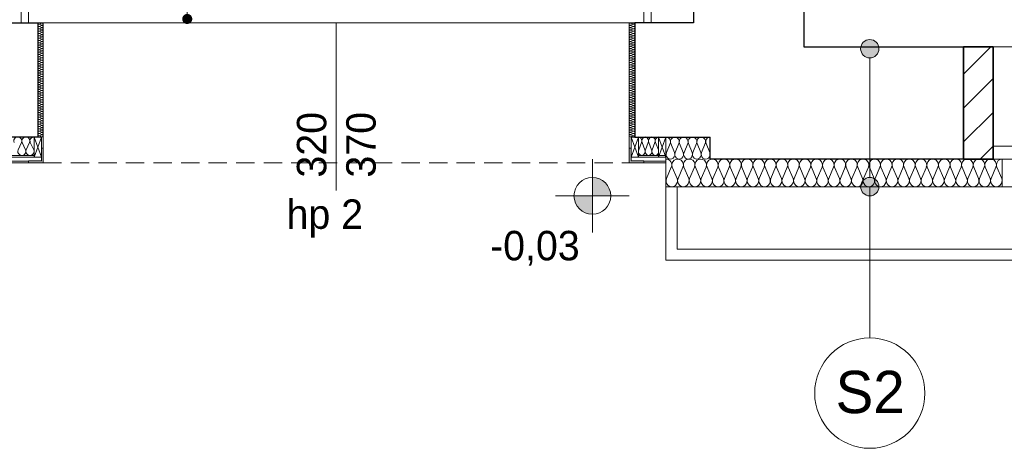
# Model space of a CAD drawing. Header units: inches. Extents: x -515158 to -470211, y -1887 to 84268.
# Tile 18 of 102: x -492616 to -487257, y -845 to 1486. Entities that reach past the tile are written whole.
import ezdxf

# ---------------------------------------------------------------- set-up
doc = ezdxf.new("R2010")
doc.units = ezdxf.units.IN
doc.header["$MEASUREMENT"] = 0
doc.linetypes.add('Krawędzie ukryte', pattern=[150, 100, -50])
doc.linetypes.add('Przerywana', pattern=[320, 160, -160])
for name, color, linetype, lineweight in [('#podkład', 252, 'Continuous', 9), ('Arch ocieplenie_Nr_Pióra__21', 252, 'Continuous', 9), ('Arch ocieplenie_Nr_Pióra__25', 252, 'Continuous', 15), ('Arch ocieplenie_Nr_Pióra__44', 252, 'Continuous', 9), ('Arch opisy_Nr_Pióra__1', 252, 'Continuous', 25), ('Arch opisy_Nr_Pióra__21', 252, 'Continuous', 9), ('Arch stropy_Nr_Pióra__21', 252, 'Continuous', 9), ('Arch teren_Nr_Pióra__5', 252, 'Continuous', 13), ('Arch wykończenie_Nr_Pióra__3', 252, 'Continuous', 18), ('Arch wykończenie_Nr_Pióra__9', 252, 'Continuous', 9), ('Arch zmurowania_Nr_Pióra__21', 252, 'Continuous', 9), ('Arch zmurowania_Nr_Pióra__27', 252, 'Continuous', 35), ('INWENT RZĘDNE_Nr_Pióra__21', 252, 'Continuous', 9), ('INWENT. DRZWI_Nr_Pióra__21', 252, 'Continuous', 9), ('INWENT. OKNA_Nr_Pióra__21', 252, 'Continuous', 9), ('INWENT. OKNA_Nr_Pióra__5', 252, 'Continuous', 13), ('INWENT.ŚCIANY_Nr_Pióra__1', 252, 'Continuous', 25), ('INWENT.ŚCIANY_Nr_Pióra__21', 252, 'Continuous', 9), ('Istniejące stropy_Nr_Pióra__5', 252, 'Continuous', 13)]:
    doc.layers.add(name, color=color, linetype=linetype, lineweight=lineweight)
doc.styles.add('GENERATED_STYLE_3', font='txt')
doc.styles.add('GENERATED_STYLE_7', font='txt')

# ---------------------------------------------------------------- blocks, each defined once
blk = doc.blocks.new('ARROWHEAD_11')
at = {"color": 0, "linetype": 'Continuous', "lineweight": 0}
blk.add_line((0, 0), (-1, 0), dxfattribs=at)
at = {"color": 0, "linetype": 'Continuous', "lineweight": 0, "const_width": 0.25, "flags": 128}
blk.add_lwpolyline([(-0.125, 0, 1), (0.125, 0, 1)], format="xyb", close=True, dxfattribs=at)
blk = doc.blocks.new('parter')
at = {"layer": 'Arch opisy_Nr_Pióra__21', "linetype": 'Continuous'}
for points in [[(-487938.9, 33457.6), (-487942.7, 33476.8), (-487953.5, 33493), (-487969.7, 33503.8), (-487988.9, 33507.6), (-488008, 33503.8), (-488024.2, 33493), (-488035.1, 33476.8), (-488038.9, 33457.6), (-488035.1, 33438.5), (-488024.2, 33422.3), (-488008, 33411.4), (-487988.9, 33407.6), (-487969.7, 33411.4), (-487953.5, 33422.3), (-487942.7, 33438.5)], [(-487938.9, 32707.6), (-487942.7, 32726.8), (-487953.5, 32743), (-487969.7, 32753.8), (-487988.9, 32757.6), (-488008, 32753.8), (-488024.2, 32743), (-488035.1, 32726.8), (-488038.9, 32707.6), (-488035.1, 32688.5), (-488024.2, 32672.3), (-488008, 32661.4), (-487988.9, 32657.6), (-487969.7, 32661.4), (-487953.5, 32672.3), (-487942.7, 32688.5)]]:
    blk.add_hatch(color=252, dxfattribs=at).paths.add_polyline_path(points, flags=0)
at = {"layer": 'Arch zmurowania_Nr_Pióra__21', "linetype": 'Continuous'}
h = blk.add_hatch(dxfattribs=at)
h.set_pattern_fill('Common_Brick', color=252, style=0, pattern_type=2)
h.set_pattern_definition([(45, (0, 0), (-91.923878, 91.923878), [])])
h.paths.add_polyline_path([(-487318.3, 33467.6), (-487478.3, 33467.6), (-487478.3, 32857.6), (-487318.3, 32857.6)], flags=0)
at = {"layer": 'INWENT RZĘDNE_Nr_Pióra__21', "linetype": 'Continuous'}
for points in [[(-489499.1, 32657.6), (-489399.1, 32657.6), (-489406.8, 32695.9), (-489428.4, 32728.3), (-489460.9, 32750), (-489499.1, 32757.6)], [(-489499.1, 32657.6), (-489599.1, 32657.6), (-489591.5, 32619.4), (-489569.9, 32586.9), (-489537.4, 32565.2), (-489499.1, 32557.6)]]:
    blk.add_hatch(color=252, dxfattribs=at).paths.add_polyline_path(points, flags=0)
at = {"layer": 'Arch ocieplenie_Nr_Pióra__21', "color": 252, "linetype": 'Continuous'}
for p, q in [((-492498.3, 32917.6), (-492498.3, 32847.6)), ((-492488.3, 32917.6), (-492498.3, 32917.6)), ((-492488.3, 32837.6), (-492488.3, 32917.6)), ((-489298.3, 32917.6), (-489288.3, 32917.6)), ((-489298.3, 32837.6), (-489298.3, 32917.6)), ((-489288.3, 32917.6), (-489288.3, 32847.6)), ((-492568.3, 32847.6), (-492568.3, 32837.6)), ((-492498.3, 32847.6), (-492568.3, 32847.6)), ((-492568.3, 32837.6), (-492488.3, 32837.6)), ((-489218.3, 32837.6), (-489298.3, 32837.6)), ((-489288.3, 32847.6), (-489218.3, 32847.6)), ((-489218.3, 32847.6), (-489218.3, 32837.6))]:
    blk.add_line(p, q, dxfattribs=at)
at = {"layer": 'Arch ocieplenie_Nr_Pióra__25', "color": 252, "linetype": 'Continuous', "lineweight": 0}
for points in [[(-492488.3, 32837.6), (-492498.3, 32917.6), (-492488.3, 32917.6)], [(-492498.3, 32837.6), (-492498.3, 32917.6), (-492488.3, 32837.6)], [(-489288.3, 32837.6), (-489298.3, 32917.6), (-489288.3, 32917.6)], [(-489298.3, 32837.6), (-489298.3, 32917.6), (-489288.3, 32837.6)], [(-492498.3, 32837.6), (-492568.3, 32847.6), (-492498.3, 32847.6)], [(-492568.3, 32837.6), (-492568.3, 32847.6), (-492498.3, 32837.6)], [(-489218.3, 32837.6), (-489288.3, 32847.6), (-489218.3, 32847.6)], [(-489288.3, 32837.6), (-489288.3, 32847.6), (-489218.3, 32837.6)]]:
    blk.add_solid(points, dxfattribs=at)
at = {"layer": 'Arch ocieplenie_Nr_Pióra__44', "color": 252, "linetype": 'Continuous'}
for p, q in [((-492509.4, 33591.8), (-492497.3, 33597.1)), ((-492497.3, 33585.5), (-492509.4, 33590.8)), ((-492509.4, 33579.2), (-492497.3, 33584.4)), ((-492497.3, 33572.9), (-492509.4, 33578.1)), ((-492509.4, 33566.5), (-492497.3, 33571.8)), ((-492497.3, 33560.2), (-492509.4, 33565.5)), ((-492509.4, 33553.9), (-492497.3, 33559.1)), ((-492497.3, 33547.6), (-492509.4, 33552.8)), ((-489277.3, 33591.8), (-489289.4, 33597.1)), ((-489289.4, 33585.5), (-489277.3, 33590.8)), ((-489277.3, 33579.2), (-489289.4, 33584.4)), ((-489289.4, 33572.9), (-489277.3, 33578.1)), ((-489277.3, 33566.5), (-489289.4, 33571.8)), ((-489289.4, 33560.2), (-489277.3, 33565.5)), ((-489277.3, 33553.9), (-489289.4, 33559.1)), ((-489289.4, 33547.6), (-489277.3, 33552.8)), ((-492509.4, 33541.2), (-492497.3, 33546.5)), ((-492497.3, 33534.9), (-492509.4, 33540.2)), ((-492509.4, 33528.6), (-492497.3, 33533.8)), ((-492497.3, 33522.2), (-492509.4, 33527.5)), ((-492509.4, 33515.9), (-492497.3, 33521.2)), ((-492497.3, 33509.6), (-492509.4, 33514.9)), ((-492509.4, 33503.3), (-492497.3, 33508.5)), ((-492497.3, 33496.9), (-492509.4, 33502.2)), ((-489277.3, 33541.2), (-489289.4, 33546.5)), ((-489289.4, 33534.9), (-489277.3, 33540.2)), ((-489277.3, 33528.6), (-489289.4, 33533.8)), ((-489289.4, 33522.2), (-489277.3, 33527.5)), ((-489277.3, 33515.9), (-489289.4, 33521.2)), ((-489289.4, 33509.6), (-489277.3, 33514.9)), ((-489277.3, 33503.3), (-489289.4, 33508.5)), ((-489289.4, 33496.9), (-489277.3, 33502.2)), ((-492509.4, 33490.6), (-492497.3, 33495.9)), ((-492497.3, 33484.3), (-492509.4, 33489.5)), ((-492509.4, 33478), (-492497.3, 33483.2)), ((-492497.3, 33471.6), (-492509.4, 33476.9)), ((-492509.4, 33465.3), (-492497.3, 33470.6)), ((-492497.3, 33459), (-492509.4, 33464.2)), ((-492509.4, 33452.7), (-492497.3, 33457.9)), ((-492497.3, 33446.3), (-492509.4, 33451.6)), ((-492509.4, 33440), (-492497.3, 33445.3)), ((-489277.3, 33490.6), (-489289.4, 33495.9)), ((-489289.4, 33484.3), (-489277.3, 33489.5)), ((-489277.3, 33478), (-489289.4, 33483.2)), ((-489289.4, 33471.6), (-489277.3, 33476.9)), ((-489277.3, 33465.3), (-489289.4, 33470.6)), ((-489289.4, 33459), (-489277.3, 33464.2)), ((-489277.3, 33452.7), (-489289.4, 33457.9)), ((-489289.4, 33446.3), (-489277.3, 33451.6)), ((-489277.3, 33440), (-489289.4, 33445.3)), ((-492497.3, 33433.7), (-492509.4, 33438.9)), ((-492509.4, 33427.3), (-492497.3, 33432.6)), ((-492497.3, 33421), (-492509.4, 33426.3)), ((-492509.4, 33414.7), (-492497.3, 33420)), ((-492497.3, 33408.4), (-492509.4, 33413.6)), ((-492509.4, 33402), (-492497.3, 33407.3)), ((-492497.3, 33395.7), (-492509.4, 33401)), ((-492509.4, 33389.4), (-492497.3, 33394.7)), ((-489289.4, 33433.7), (-489277.3, 33438.9)), ((-489277.3, 33427.3), (-489289.4, 33432.6)), ((-489289.4, 33421), (-489277.3, 33426.3)), ((-489277.3, 33414.7), (-489289.4, 33420)), ((-489289.4, 33408.4), (-489277.3, 33413.6)), ((-489277.3, 33402), (-489289.4, 33407.3)), ((-489289.4, 33395.7), (-489277.3, 33401)), ((-489277.3, 33389.4), (-489289.4, 33394.7)), ((-492497.3, 33383.1), (-492509.4, 33388.3)), ((-492509.4, 33376.7), (-492497.3, 33382)), ((-492497.3, 33370.4), (-492509.4, 33375.7)), ((-492509.4, 33364.1), (-492497.3, 33369.3)), ((-492497.3, 33357.8), (-492509.4, 33363)), ((-492509.4, 33351.4), (-492497.3, 33356.7)), ((-492497.3, 33345.1), (-492509.4, 33350.4)), ((-492509.4, 33338.8), (-492497.3, 33344)), ((-492497.3, 33332.4), (-492509.4, 33337.7)), ((-489289.4, 33383.1), (-489277.3, 33388.3)), ((-489277.3, 33376.7), (-489289.4, 33382)), ((-489289.4, 33370.4), (-489277.3, 33375.7)), ((-489277.3, 33364.1), (-489289.4, 33369.3)), ((-489289.4, 33357.8), (-489277.3, 33363)), ((-489277.3, 33351.4), (-489289.4, 33356.7)), ((-489289.4, 33345.1), (-489277.3, 33350.4)), ((-489277.3, 33338.8), (-489289.4, 33344)), ((-489289.4, 33332.4), (-489277.3, 33337.7)), ((-492509.4, 33326.1), (-492497.3, 33331.4)), ((-492497.3, 33319.8), (-492509.4, 33325.1)), ((-492509.4, 33313.5), (-492497.3, 33318.7)), ((-492497.3, 33307.1), (-492509.4, 33312.4)), ((-492509.4, 33300.8), (-492497.3, 33306.1)), ((-492497.3, 33294.5), (-492509.4, 33299.8)), ((-492509.4, 33288.2), (-492497.3, 33293.4)), ((-492497.3, 33281.8), (-492509.4, 33287.1)), ((-489277.3, 33326.1), (-489289.4, 33331.4)), ((-489289.4, 33319.8), (-489277.3, 33325.1)), ((-489277.3, 33313.5), (-489289.4, 33318.7)), ((-489289.4, 33307.1), (-489277.3, 33312.4)), ((-489277.3, 33300.8), (-489289.4, 33306.1)), ((-489289.4, 33294.5), (-489277.3, 33299.8)), ((-489277.3, 33288.2), (-489289.4, 33293.4)), ((-489289.4, 33281.8), (-489277.3, 33287.1)), ((-492509.4, 33275.5), (-492497.3, 33280.8)), ((-492497.3, 33269.2), (-492509.4, 33274.4)), ((-492509.4, 33262.9), (-492497.3, 33268.1)), ((-492497.3, 33256.5), (-492509.4, 33261.8)), ((-492509.4, 33250.2), (-492497.3, 33255.5)), ((-492497.3, 33243.9), (-492509.4, 33249.1)), ((-492509.4, 33237.6), (-492497.3, 33242.8)), ((-492497.3, 33231.2), (-492509.4, 33236.5)), ((-492509.4, 33224.9), (-492497.3, 33230.2)), ((-489277.3, 33275.5), (-489289.4, 33280.8)), ((-489289.4, 33269.2), (-489277.3, 33274.4)), ((-489277.3, 33262.9), (-489289.4, 33268.1)), ((-489289.4, 33256.5), (-489277.3, 33261.8)), ((-489277.3, 33250.2), (-489289.4, 33255.5)), ((-489289.4, 33243.9), (-489277.3, 33249.1)), ((-489277.3, 33237.6), (-489289.4, 33242.8)), ((-489289.4, 33231.2), (-489277.3, 33236.5)), ((-489277.3, 33224.9), (-489289.4, 33230.2)), ((-492497.3, 33218.6), (-492509.4, 33223.8)), ((-492509.4, 33212.2), (-492497.3, 33217.5)), ((-492497.3, 33205.9), (-492509.4, 33211.2)), ((-492509.4, 33199.6), (-492497.3, 33204.9)), ((-492497.3, 33193.3), (-492509.4, 33198.5)), ((-492509.4, 33186.9), (-492497.3, 33192.2)), ((-492497.3, 33180.6), (-492509.4, 33185.9)), ((-492509.4, 33174.3), (-492497.3, 33179.5)), ((-489289.4, 33218.6), (-489277.3, 33223.8)), ((-489277.3, 33212.2), (-489289.4, 33217.5)), ((-489289.4, 33205.9), (-489277.3, 33211.2)), ((-489277.3, 33199.6), (-489289.4, 33204.9)), ((-489289.4, 33193.3), (-489277.3, 33198.5)), ((-489277.3, 33186.9), (-489289.4, 33192.2)), ((-489289.4, 33180.6), (-489277.3, 33185.9)), ((-489277.3, 33174.3), (-489289.4, 33179.5)), ((-492497.3, 33168), (-492509.4, 33173.2)), ((-492509.4, 33161.6), (-492497.3, 33166.9)), ((-492497.3, 33155.3), (-492509.4, 33160.6)), ((-492509.4, 33149), (-492497.3, 33154.2)), ((-492497.3, 33142.7), (-492509.4, 33147.9)), ((-492509.4, 33136.3), (-492497.3, 33141.6)), ((-492497.3, 33130), (-492509.4, 33135.3)), ((-492509.4, 33123.7), (-492497.3, 33128.9)), ((-492497.3, 33117.3), (-492509.4, 33122.6)), ((-489289.4, 33168), (-489277.3, 33173.2)), ((-489277.3, 33161.6), (-489289.4, 33166.9)), ((-489289.4, 33155.3), (-489277.3, 33160.6)), ((-489277.3, 33149), (-489289.4, 33154.2)), ((-489289.4, 33142.7), (-489277.3, 33147.9)), ((-489277.3, 33136.3), (-489289.4, 33141.6)), ((-489289.4, 33130), (-489277.3, 33135.3)), ((-489277.3, 33123.7), (-489289.4, 33128.9)), ((-489289.4, 33117.3), (-489277.3, 33122.6)), ((-492509.4, 33111), (-492497.3, 33116.3)), ((-492497.3, 33104.7), (-492509.4, 33110)), ((-492509.4, 33098.4), (-492497.3, 33103.6)), ((-492497.3, 33092), (-492509.4, 33097.3)), ((-492509.4, 33085.7), (-492497.3, 33091)), ((-492497.3, 33079.4), (-492509.4, 33084.7)), ((-492509.4, 33073.1), (-492497.3, 33078.3)), ((-492497.3, 33066.7), (-492509.4, 33072)), ((-489277.3, 33111), (-489289.4, 33116.3)), ((-489289.4, 33104.7), (-489277.3, 33110)), ((-489277.3, 33098.4), (-489289.4, 33103.6)), ((-489289.4, 33092), (-489277.3, 33097.3)), ((-489277.3, 33085.7), (-489289.4, 33091)), ((-489289.4, 33079.4), (-489277.3, 33084.7)), ((-489277.3, 33073.1), (-489289.4, 33078.3)), ((-489289.4, 33066.7), (-489277.3, 33072)), ((-492509.4, 33060.4), (-492497.3, 33065.7)), ((-492497.3, 33054.1), (-492509.4, 33059.3)), ((-492509.4, 33047.8), (-492497.3, 33053)), ((-492497.3, 33041.4), (-492509.4, 33046.7)), ((-492509.4, 33035.1), (-492497.3, 33040.4)), ((-492497.3, 33028.8), (-492509.4, 33034)), ((-492509.4, 33022.4), (-492497.3, 33027.7)), ((-492497.3, 33016.1), (-492509.4, 33021.4)), ((-489277.3, 33060.4), (-489289.4, 33065.7)), ((-489289.4, 33054.1), (-489277.3, 33059.3)), ((-489277.3, 33047.8), (-489289.4, 33053)), ((-489289.4, 33041.4), (-489277.3, 33046.7)), ((-489277.3, 33035.1), (-489289.4, 33040.4)), ((-489289.4, 33028.8), (-489277.3, 33034)), ((-489277.3, 33022.4), (-489289.4, 33027.7)), ((-489289.4, 33016.1), (-489277.3, 33021.4)), ((-492509.4, 33009.8), (-492497.3, 33015.1)), ((-492497.3, 33003.5), (-492509.4, 33008.7)), ((-492509.4, 32997.1), (-492497.3, 33002.4)), ((-492497.3, 32990.8), (-492509.4, 32996.1)), ((-492509.4, 32984.5), (-492497.3, 32989.8)), ((-492497.3, 32978.2), (-492509.4, 32983.4)), ((-489277.3, 33009.8), (-489289.4, 33015.1)), ((-489289.4, 33003.5), (-489277.3, 33008.7)), ((-489277.3, 32997.1), (-489289.4, 33002.4)), ((-489289.4, 32990.8), (-489277.3, 32996.1)), ((-489277.3, 32984.5), (-489289.4, 32989.8)), ((-489289.4, 32978.2), (-489277.3, 32983.4)), ((-492624.8, 32907.4), (-492606.4, 32947.8)), ((-492602.7, 32947.8), (-492584.3, 32907.4)), ((-492580.6, 32907.4), (-492562.3, 32947.8)), ((-492558.6, 32947.8), (-492540.2, 32907.4)), ((-489231.5, 32947.8), (-489246.8, 32907.4)), ((-489213.2, 32907.4), (-489228.5, 32947.8)), ((-489194.9, 32947.8), (-489210.1, 32907.4)), ((-489176.5, 32907.4), (-489191.8, 32947.8)), ((-489158.2, 32947.8), (-489173.5, 32907.4)), ((-489139.9, 32907.4), (-489155.1, 32947.8)), ((-489076.3, 32941.9), (-489096.3, 32893.4)), ((-489052.3, 32893.4), (-489072.3, 32941.9)), ((-489028.3, 32941.9), (-489048.3, 32893.4)), ((-489004.3, 32893.4), (-489024.3, 32941.9)), ((-488980.3, 32941.9), (-489000.3, 32893.4)), ((-488956.3, 32893.4), (-488976.3, 32941.9)), ((-488932.3, 32941.9), (-488952.3, 32893.4)), ((-488908.3, 32893.4), (-488928.3, 32941.9)), ((-488884.3, 32941.9), (-488904.3, 32893.4)), ((-488860.3, 32893.4), (-488880.3, 32941.9)), ((-489095.7, 32752.3), (-489069.4, 32812.9)), ((-489064.1, 32812.9), (-489037.9, 32752.3)), ((-489032.6, 32752.3), (-489006.3, 32812.9)), ((-489001, 32812.9), (-488974.8, 32752.3)), ((-488969.5, 32752.3), (-488943.2, 32812.9)), ((-488937.9, 32812.9), (-488911.7, 32752.3)), ((-488906.4, 32752.3), (-488880.1, 32812.9)), ((-488874.8, 32812.9), (-488848.6, 32752.3)), ((-488843.3, 32752.3), (-488817, 32812.9)), ((-488811.7, 32812.9), (-488785.5, 32752.3)), ((-488780.2, 32752.3), (-488753.9, 32812.9)), ((-488748.6, 32812.9), (-488722.4, 32752.3)), ((-488717.1, 32752.3), (-488690.8, 32812.9)), ((-488685.5, 32812.9), (-488659.3, 32752.3)), ((-488654, 32752.3), (-488627.7, 32812.9)), ((-488622.4, 32812.9), (-488596.1, 32752.3)), ((-488590.8, 32752.3), (-488564.6, 32812.9)), ((-488559.3, 32812.9), (-488533, 32752.3)), ((-488527.7, 32752.3), (-488501.5, 32812.9)), ((-488496.2, 32812.9), (-488469.9, 32752.3)), ((-488464.6, 32752.3), (-488438.4, 32812.9)), ((-488433.1, 32812.9), (-488406.8, 32752.3)), ((-488401.5, 32752.3), (-488375.3, 32812.9)), ((-488370, 32812.9), (-488343.7, 32752.3)), ((-488338.4, 32752.3), (-488312.2, 32812.9)), ((-488306.9, 32812.9), (-488280.6, 32752.3)), ((-488275.3, 32752.3), (-488249.1, 32812.9)), ((-488243.8, 32812.9), (-488217.5, 32752.3)), ((-488212.2, 32752.3), (-488186, 32812.9)), ((-488180.7, 32812.9), (-488154.4, 32752.3)), ((-488149.1, 32752.3), (-488122.9, 32812.9)), ((-488117.6, 32812.9), (-488091.3, 32752.3)), ((-488086, 32752.3), (-488059.8, 32812.9)), ((-488054.5, 32812.9), (-488028.2, 32752.3)), ((-488022.9, 32752.3), (-487996.7, 32812.9)), ((-487991.4, 32812.9), (-487965.1, 32752.3)), ((-487959.8, 32752.3), (-487933.6, 32812.9)), ((-487928.3, 32812.9), (-487902, 32752.3)), ((-487896.7, 32752.3), (-487870.5, 32812.9)), ((-487865.2, 32812.9), (-487838.9, 32752.3)), ((-487833.6, 32752.3), (-487807.4, 32812.9)), ((-487802.1, 32812.9), (-487775.8, 32752.3)), ((-487770.5, 32752.3), (-487744.3, 32812.9)), ((-487739, 32812.9), (-487712.7, 32752.3)), ((-487707.4, 32752.3), (-487681.1, 32812.9)), ((-487675.8, 32812.9), (-487649.6, 32752.3)), ((-487644.3, 32752.3), (-487618, 32812.9)), ((-487612.7, 32812.9), (-487586.5, 32752.3)), ((-487581.2, 32752.3), (-487554.9, 32812.9)), ((-487549.6, 32812.9), (-487523.4, 32752.3)), ((-487518.1, 32752.3), (-487491.8, 32812.9)), ((-487486.5, 32812.9), (-487460.3, 32752.3)), ((-487455, 32752.3), (-487428.7, 32812.9)), ((-487423.4, 32812.9), (-487397.2, 32752.3)), ((-487391.9, 32752.3), (-487365.6, 32812.9)), ((-487360.3, 32812.9), (-487334.1, 32752.3)), ((-487328.8, 32752.3), (-487302.5, 32812.9)), ((-487297.2, 32812.9), (-487271, 32752.3))]:
    blk.add_line(p, q, dxfattribs=at)
for centre, major_axis, ratio, start_param, end_param in [((-492511.9, 33585), (-6.38, 0), 0.991566, 4.299595, 8.266774), ((-492511.9, 33572.3), (-6.38, 0), 0.991566, 4.299595, 8.266774), ((-492511.9, 33559.7), (-6.38, 0), 0.991566, 4.299595, 8.266774), ((-492511.9, 33547), (-6.38, 0), 0.991566, 4.299595, 8.266774), ((-492511.9, 33597.6), (-6.38, 0), 0.991566, 0, 1.983589), ((-492494.7, 33591.3), (-6.38, 0), 0.991566, 1.158003, 5.125183), ((-492494.7, 33578.7), (-6.38, 0), 0.991566, 1.158003, 5.125183), ((-492494.7, 33566), (-6.38, 0), 0.991566, 1.158003, 5.125183), ((-492494.7, 33553.3), (-6.38, 0), 0.991566, 1.158003, 5.125183), ((-489291.9, 33591.3), (-6.38, 0), 0.991566, 4.299595, 8.266775), ((-489291.9, 33578.7), (-6.38, 0), 0.991566, 4.299595, 8.266775), ((-489291.9, 33566), (-6.38, 0), 0.991566, 4.299595, 8.266775), ((-489291.9, 33553.3), (-6.38, 0), 0.991566, 4.299595, 8.266775), ((-489274.7, 33597.6), (-6.38, 0), 0.991566, 1.158004, 3.141593), ((-489274.7, 33585), (-6.38, 0), 0.991566, 1.158004, 5.125183), ((-489274.7, 33572.3), (-6.38, 0), 0.991566, 1.158004, 5.125183), ((-489274.7, 33559.7), (-6.38, 0), 0.991566, 1.158004, 5.125183), ((-489274.7, 33547), (-6.38, 0), 0.991566, 1.158004, 5.125183), ((-492511.9, 33534.4), (-6.38, 0), 0.991566, 4.299595, 8.266774), ((-492511.9, 33521.7), (-6.38, 0), 0.991566, 4.299595, 8.266774), ((-492511.9, 33509.1), (-6.38, 0), 0.991566, 4.299595, 8.266774), ((-492511.9, 33496.4), (-6.38, 0), 0.991566, 4.299595, 8.266774), ((-492494.7, 33540.7), (-6.38, 0), 0.991566, 1.158003, 5.125183), ((-492494.7, 33528), (-6.38, 0), 0.991566, 1.158003, 5.125183), ((-492494.7, 33515.4), (-6.38, 0), 0.991566, 1.158003, 5.125183), ((-492494.7, 33502.7), (-6.38, 0), 0.991566, 1.158003, 5.125183), ((-489291.9, 33540.7), (-6.38, 0), 0.991566, 4.299595, 8.266775), ((-489291.9, 33528), (-6.38, 0), 0.991566, 4.299595, 8.266775), ((-489291.9, 33515.4), (-6.38, 0), 0.991566, 4.299595, 8.266775), ((-489291.9, 33502.7), (-6.38, 0), 0.991566, 4.299595, 8.266775), ((-489274.7, 33534.4), (-6.38, 0), 0.991566, 1.158004, 5.125183), ((-489274.7, 33521.7), (-6.38, 0), 0.991566, 1.158004, 5.125183), ((-489274.7, 33509.1), (-6.38, 0), 0.991566, 1.158004, 5.125183), ((-489274.7, 33496.4), (-6.38, 0), 0.991566, 1.158004, 5.125183), ((-492511.9, 33483.8), (-6.38, 0), 0.991566, 4.299595, 8.266774), ((-492511.9, 33471.1), (-6.38, 0), 0.991566, 4.299595, 8.266774), ((-492511.9, 33458.4), (-6.38, 0), 0.991566, 4.299595, 8.266774), ((-492511.9, 33445.8), (-6.38, 0), 0.991566, 4.299595, 8.266774), ((-492494.7, 33490.1), (-6.38, 0), 0.991566, 1.158003, 5.125183), ((-492494.7, 33477.4), (-6.38, 0), 0.991566, 1.158003, 5.125183), ((-492494.7, 33464.8), (-6.38, 0), 0.991566, 1.158003, 5.125183), ((-492494.7, 33452.1), (-6.38, 0), 0.991566, 1.158003, 5.125183), ((-492494.7, 33439.5), (-6.38, 0), 0.991566, 1.158003, 5.125183), ((-489291.9, 33490.1), (-6.38, 0), 0.991566, 4.299595, 8.266775), ((-489291.9, 33477.4), (-6.38, 0), 0.991566, 4.299595, 8.266775), ((-489291.9, 33464.8), (-6.38, 0), 0.991566, 4.299595, 8.266775), ((-489291.9, 33452.1), (-6.38, 0), 0.991566, 4.299595, 8.266775), ((-489291.9, 33439.5), (-6.38, 0), 0.991566, 4.299595, 8.266775), ((-489274.7, 33483.8), (-6.38, 0), 0.991566, 1.158004, 5.125183), ((-489274.7, 33471.1), (-6.38, 0), 0.991566, 1.158004, 5.125183), ((-489274.7, 33458.4), (-6.38, 0), 0.991566, 1.158004, 5.125183), ((-489274.7, 33445.8), (-6.38, 0), 0.991566, 1.158004, 5.125183), ((-492511.9, 33433.1), (-6.38, 0), 0.991566, 4.299595, 8.266774), ((-492511.9, 33420.5), (-6.38, 0), 0.991566, 4.299595, 8.266774), ((-492511.9, 33407.8), (-6.38, 0), 0.991566, 4.299595, 8.266774), ((-492511.9, 33395.2), (-6.38, 0), 0.991566, 4.299595, 8.266774), ((-492494.7, 33426.8), (-6.38, 0), 0.991566, 1.158003, 5.125183), ((-492494.7, 33414.2), (-6.38, 0), 0.991566, 1.158003, 5.125183), ((-492494.7, 33401.5), (-6.38, 0), 0.991566, 1.158003, 5.125183), ((-492494.7, 33388.9), (-6.38, 0), 0.991566, 1.158003, 5.125183), ((-489291.9, 33426.8), (-6.38, 0), 0.991566, 4.299595, 8.266775), ((-489291.9, 33414.2), (-6.38, 0), 0.991566, 4.299595, 8.266775), ((-489291.9, 33401.5), (-6.38, 0), 0.991566, 4.299595, 8.266775), ((-489291.9, 33388.9), (-6.38, 0), 0.991566, 4.299595, 8.266775), ((-489274.7, 33433.1), (-6.38, 0), 0.991566, 1.158004, 5.125183), ((-489274.7, 33420.5), (-6.38, 0), 0.991566, 1.158004, 5.125183), ((-489274.7, 33407.8), (-6.38, 0), 0.991566, 1.158004, 5.125183), ((-489274.7, 33395.2), (-6.38, 0), 0.991566, 1.158004, 5.125183), ((-492511.9, 33382.5), (-6.38, 0), 0.991566, 4.299595, 8.266774), ((-492511.9, 33369.9), (-6.38, 0), 0.991566, 4.299595, 8.266774), ((-492511.9, 33357.2), (-6.38, 0), 0.991566, 4.299595, 8.266774), ((-492511.9, 33344.6), (-6.38, 0), 0.991566, 4.299595, 8.266774), ((-492511.9, 33331.9), (-6.38, 0), 0.991566, 4.299595, 8.266774), ((-492494.7, 33376.2), (-6.38, 0), 0.991566, 1.158003, 5.125183), ((-492494.7, 33363.5), (-6.38, 0), 0.991566, 1.158003, 5.125183), ((-492494.7, 33350.9), (-6.38, 0), 0.991566, 1.158003, 5.125183), ((-492494.7, 33338.2), (-6.38, 0), 0.991566, 1.158003, 5.125183), ((-489291.9, 33376.2), (-6.38, 0), 0.991566, 4.299595, 8.266775), ((-489291.9, 33363.5), (-6.38, 0), 0.991566, 4.299595, 8.266775), ((-489291.9, 33350.9), (-6.38, 0), 0.991566, 4.299595, 8.266775), ((-489291.9, 33338.2), (-6.38, 0), 0.991566, 4.299595, 8.266775), ((-489274.7, 33382.5), (-6.38, 0), 0.991566, 1.158004, 5.125183), ((-489274.7, 33369.9), (-6.38, 0), 0.991566, 1.158004, 5.125183), ((-489274.7, 33357.2), (-6.38, 0), 0.991566, 1.158004, 5.125183), ((-489274.7, 33344.6), (-6.38, 0), 0.991566, 1.158004, 5.125183), ((-489274.7, 33331.9), (-6.38, 0), 0.991566, 1.158004, 5.125183), ((-492511.9, 33319.3), (-6.38, 0), 0.991566, 4.299595, 8.266774), ((-492511.9, 33306.6), (-6.38, 0), 0.991566, 4.299595, 8.266774), ((-492511.9, 33294), (-6.38, 0), 0.991566, 4.299595, 8.266774), ((-492511.9, 33281.3), (-6.38, 0), 0.991566, 4.299595, 8.266774), ((-492494.7, 33325.6), (-6.38, 0), 0.991566, 1.158003, 5.125183), ((-492494.7, 33312.9), (-6.38, 0), 0.991566, 1.158003, 5.125183), ((-492494.7, 33300.3), (-6.38, 0), 0.991566, 1.158003, 5.125183), ((-492494.7, 33287.6), (-6.38, 0), 0.991566, 1.158003, 5.125183), ((-489291.9, 33325.6), (-6.38, 0), 0.991566, 4.299595, 8.266775), ((-489291.9, 33312.9), (-6.38, 0), 0.991566, 4.299595, 8.266775), ((-489291.9, 33300.3), (-6.38, 0), 0.991566, 4.299595, 8.266775), ((-489291.9, 33287.6), (-6.38, 0), 0.991566, 4.299595, 8.266775), ((-489274.7, 33319.3), (-6.38, 0), 0.991566, 1.158004, 5.125183), ((-489274.7, 33306.6), (-6.38, 0), 0.991566, 1.158004, 5.125183), ((-489274.7, 33294), (-6.38, 0), 0.991566, 1.158004, 5.125183), ((-489274.7, 33281.3), (-6.38, 0), 0.991566, 1.158004, 5.125183), ((-492511.9, 33268.7), (-6.38, 0), 0.991566, 4.299595, 8.266774), ((-492511.9, 33256), (-6.38, 0), 0.991566, 4.299595, 8.266774), ((-492511.9, 33243.3), (-6.38, 0), 0.991566, 4.299595, 8.266774), ((-492511.9, 33230.7), (-6.38, 0), 0.991566, 4.299595, 8.266774), ((-492494.7, 33275), (-6.38, 0), 0.991566, 1.158003, 5.125183), ((-492494.7, 33262.3), (-6.38, 0), 0.991566, 1.158003, 5.125183), ((-492494.7, 33249.7), (-6.38, 0), 0.991566, 1.158003, 5.125183), ((-492494.7, 33237), (-6.38, 0), 0.991566, 1.158003, 5.125183), ((-492494.7, 33224.4), (-6.38, 0), 0.991566, 1.158003, 5.125183), ((-489291.9, 33275), (-6.38, 0), 0.991566, 4.299595, 8.266775), ((-489291.9, 33262.3), (-6.38, 0), 0.991566, 4.299595, 8.266775), ((-489291.9, 33249.7), (-6.38, 0), 0.991566, 4.299595, 8.266775), ((-489291.9, 33237), (-6.38, 0), 0.991566, 4.299595, 8.266775), ((-489291.9, 33224.4), (-6.38, 0), 0.991566, 4.299595, 8.266775), ((-489274.7, 33268.7), (-6.38, 0), 0.991566, 1.158004, 5.125183), ((-489274.7, 33256), (-6.38, 0), 0.991566, 1.158004, 5.125183), ((-489274.7, 33243.3), (-6.38, 0), 0.991566, 1.158004, 5.125183), ((-489274.7, 33230.7), (-6.38, 0), 0.991566, 1.158004, 5.125183), ((-492511.9, 33218), (-6.38, 0), 0.991566, 4.299595, 8.266774), ((-492511.9, 33205.4), (-6.38, 0), 0.991566, 4.299595, 8.266774), ((-492511.9, 33192.7), (-6.38, 0), 0.991566, 4.299595, 8.266774), ((-492511.9, 33180.1), (-6.38, 0), 0.991566, 4.299595, 8.266774), ((-492494.7, 33211.7), (-6.38, 0), 0.991566, 1.158003, 5.125183), ((-492494.7, 33199.1), (-6.38, 0), 0.991566, 1.158003, 5.125183), ((-492494.7, 33186.4), (-6.38, 0), 0.991566, 1.158003, 5.125183), ((-492494.7, 33173.8), (-6.38, 0), 0.991566, 1.158003, 5.125183), ((-489291.9, 33211.7), (-6.38, 0), 0.991566, 4.299595, 8.266775), ((-489291.9, 33199.1), (-6.38, 0), 0.991566, 4.299595, 8.266775), ((-489291.9, 33186.4), (-6.38, 0), 0.991566, 4.299595, 8.266775), ((-489291.9, 33173.8), (-6.38, 0), 0.991566, 4.299595, 8.266775), ((-489274.7, 33218), (-6.38, 0), 0.991566, 1.158004, 5.125183), ((-489274.7, 33205.4), (-6.38, 0), 0.991566, 1.158004, 5.125183), ((-489274.7, 33192.7), (-6.38, 0), 0.991566, 1.158004, 5.125183), ((-489274.7, 33180.1), (-6.38, 0), 0.991566, 1.158004, 5.125183), ((-492511.9, 33167.4), (-6.38, 0), 0.991566, 4.299595, 8.266774), ((-492511.9, 33154.8), (-6.38, 0), 0.991566, 4.299595, 8.266774), ((-492511.9, 33142.1), (-6.38, 0), 0.991566, 4.299595, 8.266774), ((-492511.9, 33129.5), (-6.38, 0), 0.991566, 4.299595, 8.266774), ((-492511.9, 33116.8), (-6.38, 0), 0.991566, 4.299595, 8.266774), ((-492494.7, 33161.1), (-6.38, 0), 0.991566, 1.158003, 5.125183), ((-492494.7, 33148.4), (-6.38, 0), 0.991566, 1.158003, 5.125183), ((-492494.7, 33135.8), (-6.38, 0), 0.991566, 1.158003, 5.125183), ((-492494.7, 33123.1), (-6.38, 0), 0.991566, 1.158003, 5.125183), ((-489291.9, 33161.1), (-6.38, 0), 0.991566, 4.299595, 8.266775), ((-489291.9, 33148.4), (-6.38, 0), 0.991566, 4.299595, 8.266775), ((-489291.9, 33135.8), (-6.38, 0), 0.991566, 4.299595, 8.266775), ((-489291.9, 33123.1), (-6.38, 0), 0.991566, 4.299595, 8.266775), ((-489274.7, 33167.4), (-6.38, 0), 0.991566, 1.158004, 5.125183), ((-489274.7, 33154.8), (-6.38, 0), 0.991566, 1.158004, 5.125183), ((-489274.7, 33142.1), (-6.38, 0), 0.991566, 1.158004, 5.125183), ((-489274.7, 33129.5), (-6.38, 0), 0.991566, 1.158004, 5.125183), ((-489274.7, 33116.8), (-6.38, 0), 0.991566, 1.158004, 5.125183), ((-492511.9, 33104.2), (-6.38, 0), 0.991566, 4.299595, 8.266774), ((-492511.9, 33091.5), (-6.38, 0), 0.991566, 4.299595, 8.266774), ((-492511.9, 33078.9), (-6.38, 0), 0.991566, 4.299595, 8.266774), ((-492511.9, 33066.2), (-6.38, 0), 0.991566, 4.299595, 8.266774), ((-492494.7, 33110.5), (-6.38, 0), 0.991566, 1.158003, 5.125183), ((-492494.7, 33097.8), (-6.38, 0), 0.991566, 1.158003, 5.125183), ((-492494.7, 33085.2), (-6.38, 0), 0.991566, 1.158003, 5.125183), ((-492494.7, 33072.5), (-6.38, 0), 0.991566, 1.158003, 5.125183), ((-489291.9, 33110.5), (-6.38, 0), 0.991566, 4.299595, 8.266775), ((-489291.9, 33097.8), (-6.38, 0), 0.991566, 4.299595, 8.266775), ((-489291.9, 33085.2), (-6.38, 0), 0.991566, 4.299595, 8.266775), ((-489291.9, 33072.5), (-6.38, 0), 0.991566, 4.299595, 8.266775), ((-489274.7, 33104.2), (-6.38, 0), 0.991566, 1.158004, 5.125183), ((-489274.7, 33091.5), (-6.38, 0), 0.991566, 1.158004, 5.125183), ((-489274.7, 33078.9), (-6.38, 0), 0.991566, 1.158004, 5.125183), ((-489274.7, 33066.2), (-6.38, 0), 0.991566, 1.158004, 5.125183), ((-492511.9, 33053.5), (-6.38, 0), 0.991566, 4.299595, 8.266774), ((-492511.9, 33040.9), (-6.38, 0), 0.991566, 4.299595, 8.266774), ((-492511.9, 33028.2), (-6.38, 0), 0.991566, 4.299595, 8.266774), ((-492511.9, 33015.6), (-6.38, 0), 0.991566, 4.299595, 8.266774), ((-492494.7, 33059.9), (-6.38, 0), 0.991566, 1.158003, 5.125183), ((-492494.7, 33047.2), (-6.38, 0), 0.991566, 1.158003, 5.125183), ((-492494.7, 33034.6), (-6.38, 0), 0.991566, 1.158003, 5.125183), ((-492494.7, 33021.9), (-6.38, 0), 0.991566, 1.158003, 5.125183), ((-492494.7, 33009.3), (-6.38, 0), 0.991566, 1.158003, 5.125183), ((-489291.9, 33059.9), (-6.38, 0), 0.991566, 4.299595, 8.266775), ((-489291.9, 33047.2), (-6.38, 0), 0.991566, 4.299595, 8.266775), ((-489291.9, 33034.6), (-6.38, 0), 0.991566, 4.299595, 8.266775), ((-489291.9, 33021.9), (-6.38, 0), 0.991566, 4.299595, 8.266775), ((-489291.9, 33009.3), (-6.38, 0), 0.991566, 4.299595, 8.266775), ((-489274.7, 33053.5), (-6.38, 0), 0.991566, 1.158004, 5.125183), ((-489274.7, 33040.9), (-6.38, 0), 0.991566, 1.158004, 5.125183), ((-489274.7, 33028.2), (-6.38, 0), 0.991566, 1.158004, 5.125183), ((-489274.7, 33015.6), (-6.38, 0), 0.991566, 1.158004, 5.125183), ((-492626.7, 32956.4), (22.1, 0), 0.963071, 5.870392, 9.837571), ((-492582.5, 32956.4), (22.1, 0), 0.963071, 5.870392, 9.837571), ((-492538.3, 32956.4), (22.1, 0), 0.963071, 1.570796, 3.554385), ((-492511.9, 33002.9), (-6.38, 0), 0.991566, 4.299595, 8.266774), ((-492511.9, 32990.3), (-6.38, 0), 0.991566, 4.299595, 8.266774), ((-492511.9, 32977.6), (-6.38, 0), 0.991566, 4.299596, 6.283185), ((-492494.7, 32996.6), (-6.38, 0), 0.991566, 1.158003, 5.125183), ((-492494.7, 32984), (-6.38, 0), 0.991566, 1.158003, 5.125183), ((-489291.9, 32996.6), (-6.38, 0), 0.991566, 4.299595, 8.266775), ((-489291.9, 32984), (-6.38, 0), 0.991566, 4.299595, 8.266775), ((-489274.7, 33002.9), (-6.38, 0), 0.991566, 1.158004, 5.125183), ((-489274.7, 32990.3), (-6.38, 0), 0.991566, 1.158004, 5.125183), ((-489274.7, 32977.6), (-6.38, 0), 0.991566, 3.141593, 5.125182), ((-489248.3, 32956.4), (0, -21.3), 0.862022, 1.158004, 3.141593), ((-489211.7, 32956.4), (0, -21.3), 0.862022, 1.158004, 5.125183), ((-489175, 32956.4), (0, -21.3), 0.862022, 1.158004, 5.125183), ((-489138.3, 32956.4), (0, -21.3), 0.862022, 3.141593, 5.125182), ((-489098.3, 32952.1), (0, -25.5), 0.94039, 1.158004, 3.141593), ((-489050.3, 32952.1), (0, -25.5), 0.94039, 1.158004, 5.125183), ((-489002.3, 32952.1), (0, -25.5), 0.94039, 1.158004, 5.125183), ((-488954.3, 32952.1), (0, -25.5), 0.94039, 1.158004, 5.125183), ((-488906.3, 32952.1), (0, -25.5), 0.94039, 1.158004, 5.125183), ((-488858.3, 32952.1), (0, -25.5), 0.94039, 3.141593, 5.125182), ((-492604.6, 32898.9), (22.1, 0), 0.963071, 2.728799, 6.695979), ((-492560.4, 32898.9), (22.1, 0), 0.963071, 2.728799, 6.695979), ((-489230, 32898.9), (0, -21.3), 0.862022, 4.299595, 8.266775), ((-489193.3, 32898.9), (0, -21.3), 0.862022, 4.299595, 8.266775), ((-489156.7, 32898.9), (0, -21.3), 0.862022, 4.299595, 8.266775), ((-489074.3, 32883.2), (0, -25.5), 0.94039, 4.299595, 8.266775), ((-489098.3, 32825.7), (0, 31.9), 0.989029, 4.299596, 6.283185), ((-489035.2, 32825.7), (0, 31.9), 0.989029, 4.299595, 8.266774), ((-489026.3, 32883.2), (0, -25.5), 0.94039, 4.299595, 8.266775), ((-488972.1, 32825.7), (0, 31.9), 0.989029, 4.299595, 8.266774), ((-488978.3, 32883.2), (0, -25.5), 0.94039, 4.299595, 8.266775), ((-488930.3, 32883.2), (0, -25.5), 0.94039, 4.299595, 8.266775), ((-488909, 32825.7), (0, 31.9), 0.989029, 4.299595, 8.266774), ((-488882.3, 32883.2), (0, -25.5), 0.94039, 4.299595, 8.266775), ((-488845.9, 32825.7), (0, 31.9), 0.989029, 4.299595, 8.266774), ((-488782.8, 32825.7), (0, 31.9), 0.989029, 4.299595, 8.266774), ((-488719.7, 32825.7), (0, 31.9), 0.989029, 4.299595, 8.266774), ((-488656.6, 32825.7), (0, 31.9), 0.989029, 4.299595, 8.266774), ((-488593.5, 32825.7), (0, 31.9), 0.989029, 4.299595, 8.266774), ((-488530.4, 32825.7), (0, 31.9), 0.989029, 4.299595, 8.266774), ((-488467.3, 32825.7), (0, 31.9), 0.989029, 4.299595, 8.266774), ((-488404.2, 32825.7), (0, 31.9), 0.989029, 4.299595, 8.266774), ((-488341.1, 32825.7), (0, 31.9), 0.989029, 4.299595, 8.266774), ((-488278, 32825.7), (0, 31.9), 0.989029, 4.299595, 8.266774), ((-488214.9, 32825.7), (0, 31.9), 0.989029, 4.299595, 8.266774), ((-488151.8, 32825.7), (0, 31.9), 0.989029, 4.299595, 8.266774), ((-488088.7, 32825.7), (0, 31.9), 0.989029, 4.299595, 8.266774), ((-488025.6, 32825.7), (0, 31.9), 0.989029, 4.299595, 8.266774), ((-487962.5, 32825.7), (0, 31.9), 0.989029, 4.299595, 8.266774), ((-487899.4, 32825.7), (0, 31.9), 0.989029, 4.299595, 8.266774), ((-487836.3, 32825.7), (0, 31.9), 0.989029, 4.299595, 8.266774), ((-487773.2, 32825.7), (0, 31.9), 0.989029, 4.299595, 8.266774), ((-487710.1, 32825.7), (0, 31.9), 0.989029, 4.299595, 8.266774), ((-487646.9, 32825.7), (0, 31.9), 0.989029, 4.299595, 8.266774), ((-487583.8, 32825.7), (0, 31.9), 0.989029, 4.299595, 8.266774), ((-487520.7, 32825.7), (0, 31.9), 0.989029, 4.299595, 8.266774), ((-487457.6, 32825.7), (0, 31.9), 0.989029, 4.299595, 8.266774), ((-487394.5, 32825.7), (0, 31.9), 0.989029, 4.299595, 8.266774), ((-487331.4, 32825.7), (0, 31.9), 0.989029, 4.299595, 8.266774), ((-487268.3, 32825.7), (0, 31.9), 0.989029, 0, 1.983589), ((-489066.8, 32739.5), (0, 31.9), 0.989029, 1.158003, 5.125183), ((-489003.7, 32739.5), (0, 31.9), 0.989029, 1.158003, 5.125183), ((-488940.6, 32739.5), (0, 31.9), 0.989029, 1.158003, 5.125183), ((-488877.5, 32739.5), (0, 31.9), 0.989029, 1.158003, 5.125183), ((-488814.4, 32739.5), (0, 31.9), 0.989029, 1.158003, 5.125183), ((-488751.3, 32739.5), (0, 31.9), 0.989029, 1.158003, 5.125183), ((-488688.2, 32739.5), (0, 31.9), 0.989029, 1.158003, 5.125183), ((-488625, 32739.5), (0, 31.9), 0.989029, 1.158003, 5.125183), ((-488561.9, 32739.5), (0, 31.9), 0.989029, 1.158003, 5.125183), ((-488498.8, 32739.5), (0, 31.9), 0.989029, 1.158003, 5.125183), ((-488435.7, 32739.5), (0, 31.9), 0.989029, 1.158003, 5.125183), ((-488372.6, 32739.5), (0, 31.9), 0.989029, 1.158003, 5.125183), ((-488309.5, 32739.5), (0, 31.9), 0.989029, 1.158003, 5.125183), ((-488246.4, 32739.5), (0, 31.9), 0.989029, 1.158003, 5.125183), ((-488183.3, 32739.5), (0, 31.9), 0.989029, 1.158003, 5.125183), ((-488120.2, 32739.5), (0, 31.9), 0.989029, 1.158003, 5.125183), ((-488057.1, 32739.5), (0, 31.9), 0.989029, 1.158003, 5.125183), ((-487994, 32739.5), (0, 31.9), 0.989029, 1.158003, 5.125183), ((-487930.9, 32739.5), (0, 31.9), 0.989029, 1.158003, 5.125183), ((-487867.8, 32739.5), (0, 31.9), 0.989029, 1.158003, 5.125183), ((-487804.7, 32739.5), (0, 31.9), 0.989029, 1.158003, 5.125183), ((-487741.6, 32739.5), (0, 31.9), 0.989029, 1.158003, 5.125183), ((-487678.5, 32739.5), (0, 31.9), 0.989029, 1.158003, 5.125183), ((-487615.4, 32739.5), (0, 31.9), 0.989029, 1.158003, 5.125183), ((-487552.3, 32739.5), (0, 31.9), 0.989029, 1.158003, 5.125183), ((-487489.2, 32739.5), (0, 31.9), 0.989029, 1.158003, 5.125183), ((-487426.1, 32739.5), (0, 31.9), 0.989029, 1.158003, 5.125183), ((-487363, 32739.5), (0, 31.9), 0.989029, 1.158003, 5.125183), ((-487299.9, 32739.5), (0, 31.9), 0.989029, 1.158003, 5.125183)]:
    blk.add_ellipse(centre, major_axis=major_axis, ratio=ratio, start_param=start_param, end_param=end_param, dxfattribs=at)
at = {"layer": 'Arch opisy_Nr_Pióra__21', "color": 252, "linetype": 'Continuous'}
for p, q in [((-487988.9, 33407.6), (-487988.9, 32757.6)), ((-487988.9, 32707.6), (-487988.9, 31885))]:
    blk.add_line(p, q, dxfattribs=at)
for centre, radius in [((-487988.9, 33457.6), 50), ((-487988.9, 32707.6), 50), ((-487988.9, 31585), 300)]:
    blk.add_circle(centre, radius, dxfattribs=at)
at = {"layer": 'Arch stropy_Nr_Pióra__21', "color": 252, "linetype": 'Continuous'}
blk.add_line((-492518.3, 33597.6), (-489268.3, 33597.6), dxfattribs=at)
at = {"layer": 'Arch teren_Nr_Pióra__5', "color": 252, "linetype": 'Continuous'}
for p, q in [((-489098.3, 32307.6), (-489098.3, 32707.6)), ((-489038.3, 32367.6), (-489038.3, 32707.6)), ((-481433.3, 32367.6), (-489038.3, 32367.6)), ((-481433.3, 32307.6), (-489098.3, 32307.6))]:
    blk.add_line(p, q, dxfattribs=at)
at = {"layer": 'Arch wykończenie_Nr_Pióra__3', "color": 252, "linetype": 'Continuous'}
for p, q in [((-489098.3, 32977.6), (-489098.3, 32707.6)), ((-487268.3, 32707.6), (-487268.3, 32857.6)), ((-489098.3, 32707.6), (-487268.3, 32707.6))]:
    blk.add_line(p, q, dxfattribs=at)
at = {"layer": 'Arch wykończenie_Nr_Pióra__9', "color": 252, "linetype": 'Continuous'}
for p, q in [((-492488.3, 32837.6), (-492488.3, 33597.6)), ((-489298.3, 32837.6), (-489298.3, 33597.6)), ((-492538.3, 32977.6), (-492498.3, 32867.6)), ((-492498.3, 32977.6), (-492538.3, 32867.6)), ((-492538.3, 32977.6), (-492498.3, 32977.6)), ((-492538.3, 32867.6), (-492538.3, 32977.6)), ((-492498.3, 32977.6), (-492498.3, 32867.6)), ((-489248.3, 32977.6), (-489288.3, 32867.6)), ((-489288.3, 32977.6), (-489248.3, 32867.6)), ((-489288.3, 32977.6), (-489288.3, 32867.6)), ((-489248.3, 32977.6), (-489288.3, 32977.6)), ((-489248.3, 32867.6), (-489248.3, 32977.6)), ((-489098.3, 32977.6), (-489138.3, 32867.6)), ((-489138.3, 32977.6), (-489098.3, 32867.6)), ((-489138.3, 32977.6), (-489138.3, 32867.6)), ((-489098.3, 32977.6), (-489138.3, 32977.6)), ((-489098.3, 32867.6), (-489098.3, 32977.6)), ((-493638.3, 32867.6), (-492498.3, 32867.6)), ((-493068.3, 32877.6), (-492538.3, 32877.6)), ((-492498.3, 32867.6), (-492538.3, 32867.6)), ((-492498.3, 32845.6), (-492498.3, 32867.6)), ((-489098.3, 32867.6), (-489288.3, 32867.6)), ((-489288.3, 32867.6), (-489248.3, 32867.6)), ((-489288.3, 32845.6), (-489288.3, 32867.6)), ((-489098.3, 32877.6), (-489248.3, 32877.6)), ((-489138.3, 32867.6), (-489098.3, 32867.6)), ((-489098.3, 32845.6), (-489098.3, 32867.6)), ((-493608.3, 32845.6), (-492568.3, 32845.6)), ((-493608.3, 32837.6), (-492568.3, 32837.6)), ((-489098.3, 32845.6), (-489218.3, 32845.6)), ((-489098.3, 32837.6), (-489218.3, 32837.6))]:
    blk.add_line(p, q, dxfattribs=at)
at = {"layer": 'Arch zmurowania_Nr_Pióra__27', "color": 252, "linetype": 'Continuous'}
for p, q in [((-487478.3, 33467.6), (-487478.3, 32857.6)), ((-487318.3, 33467.6), (-487478.3, 33467.6)), ((-487318.3, 32857.6), (-487318.3, 33467.6)), ((-487478.3, 32857.6), (-487318.3, 32857.6))]:
    blk.add_line(p, q, dxfattribs=at)
at = {"layer": 'INWENT RZĘDNE_Nr_Pióra__21', "color": 252, "linetype": 'Continuous'}
for p, q in [((-489499.1, 32457.6), (-489499.1, 32857.6)), ((-489699.1, 32657.6), (-489299.1, 32657.6))]:
    blk.add_line(p, q, dxfattribs=at)
blk.add_circle((-489499.1, 32657.6), 100, dxfattribs=at)
at = {"layer": 'INWENT. DRZWI_Nr_Pióra__21', "color": 252, "linetype": 'Continuous'}
for p, q in [((-492608.3, 33667.6), (-492608.3, 33597.6)), ((-492568.3, 33667.6), (-492568.3, 33597.6)), ((-489218.3, 33667.6), (-489218.3, 33597.6)), ((-489178.3, 33667.6), (-489178.3, 33597.6)), ((-492508.3, 33597.6), (-492608.3, 33597.6)), ((-492568.3, 33597.6), (-489218.3, 33597.6)), ((-489278.3, 33597.6), (-489178.3, 33597.6))]:
    blk.add_line(p, q, dxfattribs=at)
at = {"layer": 'INWENT. OKNA_Nr_Pióra__5', "color": 252, "linetype": 'Continuous'}
for p, q in [((-490893.3, 33597.6), (-490893.3, 32687.6)), ((-485418.3, 32927.6), (-487318.3, 32927.6)), ((-485418.3, 32857.6), (-487318.3, 32857.6))]:
    blk.add_line(p, q, dxfattribs=at)
at = {"layer": 'INWENT.ŚCIANY_Nr_Pióra__1', "color": 252, "linetype": 'Continuous'}
for p, q in [((-488948.3, 37637.6), (-488948.3, 33597.6)), ((-488348.3, 36497.6), (-488348.3, 33467.6)), ((-493658.3, 33597.6), (-492518.3, 33597.6)), ((-492518.3, 33597.6), (-492518.3, 32977.6)), ((-489268.3, 33597.6), (-489268.3, 32977.6)), ((-488948.3, 33597.6), (-489268.3, 33597.6)), ((-488348.3, 33467.6), (-487478.3, 33467.6)), ((-487478.3, 33467.6), (-487478.3, 33137.6)), ((-487478.3, 33137.6), (-487478.3, 32857.6)), ((-492518.3, 32977.6), (-493658.3, 32977.6)), ((-489268.3, 32977.6), (-488858.3, 32977.6)), ((-488858.3, 32857.6), (-488858.3, 32977.6)), ((-487478.3, 32857.6), (-488858.3, 32857.6))]:
    blk.add_line(p, q, dxfattribs=at)
at = {"layer": 'INWENT.ŚCIANY_Nr_Pióra__21', "color": 252, "linetype": 'Continuous'}
for p, q in [((-487478.3, 33467.6), (-485418.3, 33467.6)), ((-487268.3, 32707.6), (-485468.3, 32707.6))]:
    blk.add_line(p, q, dxfattribs=at)
at = {"layer": 'Istniejące stropy_Nr_Pióra__5', "color": 252, "linetype": 'Krawędzie ukryte'}
blk.add_line((-492488.3, 32837.6), (-489298.3, 32837.6), dxfattribs=at)
at = {"layer": 'Arch opisy_Nr_Pióra__21', "color": 252, "linetype": 'Przerywana', "xscale": 109.44, "yscale": 109.44, "zscale": 109.44, "rotation": 270}
blk.add_blockref('ARROWHEAD_11', (-491704.3, 33619.6), dxfattribs=at)
at = {"layer": 'Arch opisy_Nr_Pióra__1', "color": 252, "linetype": 'Continuous', "style": 'GENERATED_STYLE_7'}
blk.add_text('S2', height=230, dxfattribs=at).set_placement((-488175.1, 31476.4))
at = {"layer": 'INWENT RZĘDNE_Nr_Pióra__21', "color": 252, "insert": (-490055.8, 32277.4), "char_height": 160, "attachment_point": 7, "style": 'GENERATED_STYLE_3'}
blk.add_mtext('{-0,03}', dxfattribs=at)
at = {"layer": 'INWENT. OKNA_Nr_Pióra__21', "color": 252, "linetype": 'Continuous', "style": 'GENERATED_STYLE_7'}
for s, p in [('320', (-490947.5, 32756.9)), ('370', (-490678.8, 32756.9))]:
    blk.add_text(s, height=160, rotation=90, dxfattribs=at).set_placement(p)
blk.add_text('hp 2', height=160, dxfattribs=at).set_placement((-491163.8, 32478.3))

msp = doc.modelspace()

# ---------------------------------------------------------------- block references
at = {"layer": '#podkład'}
msp.add_blockref('parter', (0, -32129.9), dxfattribs=at)

doc.saveas('drawing.dxf')
